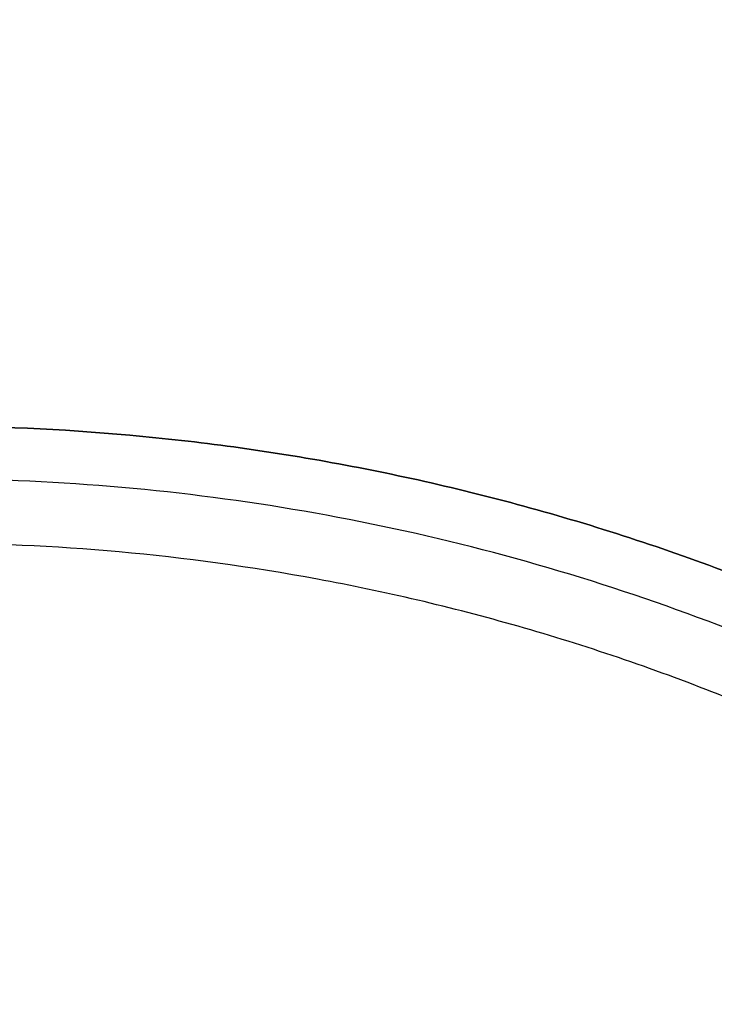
# Model space of a CAD drawing. Header units: millimetres. Extents: x -661 to 720, y -255 to 255.
# Tile 250 of 256: x -317.83 to -312.62, y -213.83 to -206.46. Entities that reach past the tile are written whole.
import ezdxf

# ---------------------------------------------------------------- set-up
doc = ezdxf.new("R2010")
doc.units = ezdxf.units.MM
doc.layers.add('Floreana 120', color=18, linetype='Continuous', true_color=0x000000)

msp = doc.modelspace()

# ---------------------------------------------------------------- linework, layer by layer
at = {"layer": 'Floreana 120', "color": 250, "true_color": 0x282421}
for points, weights, knots in [([(-652.0296, -251, 10), (-475.5296, -251, 10), (-299.0296, -251, 10), (-294.0296, -251, 10), (-294.0296, -246, 10), (-294.0296, 0, 10), (-294.0296, 246, 10), (-294.0296, 251, 10), (-299.0296, 251, 10), (-475.5296, 251, 10), (-652.0296, 251, 10), (-657.0296, 251, 10), (-657.0296, 246, 10), (-657.0296, 0, 10), (-657.0296, -246, 10), (-657.0296, -251, 10), (-652.0296, -251, 10)], [1, 1, 1, 0.707106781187, 1, 1, 1, 0.707106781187, 1, 1, 1, 0.707106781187, 1, 1, 1, 0.707106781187, 1], [0, 0, 0, 353, 353, 363, 363, 855, 855, 865, 865, 1218, 1218, 1228, 1228, 1720, 1720, 1730, 1730, 1730]), ([(-294.0296, 246), (-294.0296, 0), (-294.0296, -246), (-294.0296, -251), (-299.0296, -251), (-475.5296, -251), (-652.0296, -251), (-657.0296, -251), (-657.0296, -246), (-657.0296, 0), (-657.0296, 246), (-657.0296, 251), (-652.0296, 251), (-475.5296, 251), (-299.0296, 251), (-294.0296, 251), (-294.0296, 246)], [1, 1, 1, 0.707106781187, 1, 1, 1, 0.707106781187, 1, 1, 1, 0.707106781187, 1, 1, 1, 0.707106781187, 1], [0, 0, 0, 492, 492, 502, 502, 855, 855, 865, 865, 1357, 1357, 1367, 1367, 1720, 1720, 1730, 1730, 1730]), ([(-335.5296, -226.5, -31), (-335.5296, -209.5, -31), (-318.5296, -209.5, -31), (-301.5296, -209.5, -31), (-301.5296, -226.5, -31)], [1, 0.707106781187, 1, 0.707106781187, 1], [0, 0, 0, 34, 34, 68, 68, 68]), ([(-334.6511, -226.5, -35), (-334.6511, -210.3786, -35), (-318.5296, -210.3786, -35), (-302.4082, -210.3786, -35), (-302.4082, -226.5, -35), (-302.4082, -242.6214, -35), (-318.5296, -242.6214, -35), (-334.6511, -242.6214, -35), (-334.6511, -226.5, -35)], [1, 0.707106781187, 1, 0.707106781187, 1, 0.707106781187, 1, 0.707106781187, 1], [0, 0, 0, 32.24288, 32.24288, 64.485761, 64.485761, 96.728641, 96.728641, 128.971521, 128.971521, 128.971521]), ([(-302.4082, -226.5, -35), (-302.4082, -210.3786, -35), (-318.5296, -210.3786, -35), (-334.6511, -210.3786, -35), (-334.6511, -226.5, -35)], [1, 0.707106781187, 1, 0.707106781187, 1], [0, 0, 0, 32.24288, 32.24288, 64.485761, 64.485761, 64.485761])]:
    msp.add_rational_spline(points, weights, degree=2, knots=knots, dxfattribs=at)
at = {"layer": 'Floreana 120', "color": 253, "true_color": 0x999999}
msp.add_rational_spline([(-301.5296, -226.5, -31), (-301.5296, -209.5, -31), (-318.5296, -209.5, -31), (-335.5296, -209.5, -31), (-335.5296, -226.5, -31)], [1, 0.707106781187, 1, 0.707106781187, 1], degree=2, knots=[0, 0, 0, 34, 34, 68, 68, 68], dxfattribs=at)
at = {"layer": 'Floreana 120', "color": 250, "true_color": 0x282421}
msp.add_rational_spline([(-301.925, -226.5, -32.8), (-301.925, -193.2907, -32.8), (-335.1343, -193.2907, -32.8), (-335.1343, -226.5, -32.8)], [1, 0.333333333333, 0.333333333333, 1], degree=3, dxfattribs=at)

doc.saveas('drawing.dxf')
